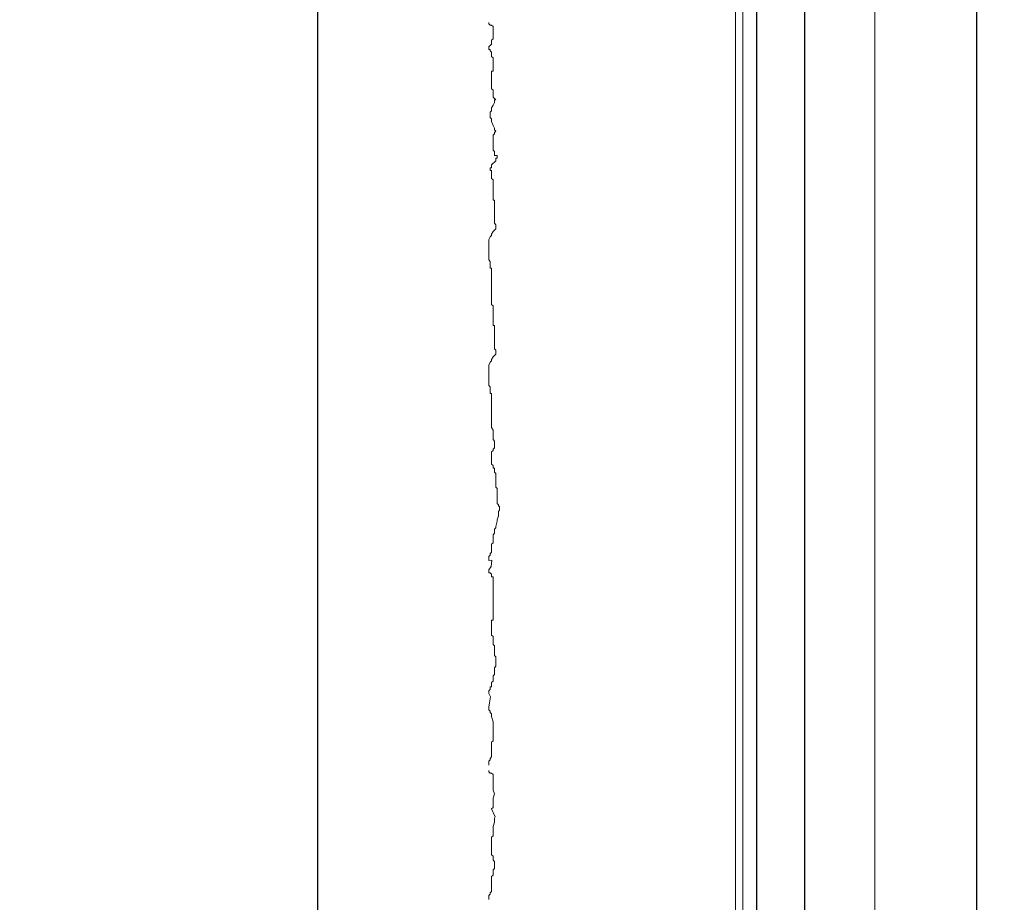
# Model space of a CAD drawing. Header units: millimetres. Extents: x 3652085 to 3778338, y -303702 to -273644.
# Tile 232 of 256: x 3701099 to 3701673, y -285633 to -285119. Entities that reach past the tile are written whole.
import ezdxf

# ---------------------------------------------------------------- set-up
doc = ezdxf.new("R2010")
doc.units = ezdxf.units.MM
doc.header["$PDMODE"] = 34
doc.linetypes.add('AUSGEZOGEN', pattern=[0])
doc.linetypes.add('HIDDEN2', pattern=[4.7624999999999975, 3.174999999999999, -1.587499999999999])
for name, color, linetype, lineweight in [('021 Various', 7, 'Continuous', 5), ('DIM-03    (HAUSART)', 111, 'Continuous', 5), ('SYMBOL-DETAIL    (HAUSART)', 2, 'Continuous', 5)]:
    doc.layers.add(name, color=color, linetype=linetype, lineweight=lineweight)
doc.layers.add('DOOR', color=7, linetype='AUSGEZOGEN')
doc.styles.add('1-20 Eng HA', font='arial.ttf', dxfattribs={"height": 40})
doc.dimstyles.new('1-20 Eng HA', dxfattribs={"dimtxt": 40, "dimasz": 16, "dimexe": 16, "dimexo": 5, "dimgap": 5, "dimtad": 1, "dimdec": 0, "dimlfac": -1, "dimzin": 0, "dimdsep": 46, "dimtxsty": '1-20 Eng HA', "dimblk": 'OBLIQUE', "dimcen": 0.09, "dimdle": 16, "dimclrd": 256, "dimclre": 256, "dimclrt": 256, "dimadec": 0, "dimazin": 0, "dimtfac": 1, "dimtdec": 0, "dimtofl": 0, "dimtmove": 0, "dimatfit": 3, "dimldrblk": 'OBLIQUE', "dimfxl": 1, "dimtolj": 1, "dimtzin": 0, "dimlwe": 0, "dimarcsym": 0})

# ---------------------------------------------------------------- blocks, each defined once
blk = doc.blocks.new('_Oblique')
at = {"color": 0, "linetype": 'ByBlock', "lineweight": -2}
blk.add_line((-0.5, -0.5), (0.5, 0.5), dxfattribs=at)
blk = doc.blocks.new('*D446')
at = {"layer": 'Defpoints', "color": 0, "lineweight": 0, "transparency": 16777216}
for p in [(3701272.756366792, -284951.1655244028), (3701408.235170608, -284951.1655244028, 14393.65129292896), (3701378.967487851, -287206.4739362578)]:
    blk.add_point(p, dxfattribs=at)
at = {"layer": 'DIM-03    (HAUSART)', "lineweight": -2, "transparency": 16777216}
blk.add_line((3701272.756366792, -287222.4739362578), (3701272.756366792, -284935.1655244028), dxfattribs=at)
at = {"layer": 'DIM-03    (HAUSART)', "linetype": 'HIDDEN2', "lineweight": 0, "transparency": 16777216}
for p, q in [((3701403.235170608, -284951.1655244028), (3701256.756366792, -284951.1655244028)), ((3701373.967487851, -287206.4739362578), (3701256.756366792, -287206.4739362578))]:
    blk.add_line(p, q, dxfattribs=at)
at = {"layer": 'DIM-03    (HAUSART)', "lineweight": -2, "transparency": 16777216, "xscale": 16, "yscale": 16, "zscale": 16}
for p, rotation in [((3701272.756366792, -284951.1655244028), 90), ((3701272.756366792, -287206.4739362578), 270)]:
    blk.add_blockref('_Oblique', p, dxfattribs=dict(at, rotation=rotation))
at = {"layer": 'DIM-03    (HAUSART)', "lineweight": 0, "transparency": 16777216, "insert": (3701247.333447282, -286078.8197303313), "char_height": 40, "attachment_point": 5, "rotation": 90, "style": '1-20 Eng HA'}
blk.add_mtext('\\A1;2255', dxfattribs=at)
blk = doc.blocks.new('*D487')
at = {"layer": 'Defpoints', "color": 0, "lineweight": 0, "transparency": 16777216}
for p in [(3701585.021108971, -284941.4390965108, -165606.3488448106), (3701656.689939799, -284941.4390965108), (3701585.654566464, -287221.422102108, -180000.0001377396)]:
    blk.add_point(p, dxfattribs=at)
at = {"layer": 'DIM-03    (HAUSART)', "lineweight": -2, "transparency": 16777216}
blk.add_line((3701656.689939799, -287237.422102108), (3701656.689939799, -284925.4390965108), dxfattribs=at)
at = {"layer": 'DIM-03    (HAUSART)', "linetype": 'HIDDEN2', "lineweight": 0, "transparency": 16777216}
for p, q in [((3701590.021108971, -284941.4390965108), (3701672.689939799, -284941.4390965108)), ((3701590.654566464, -287221.422102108), (3701672.689939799, -287221.422102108))]:
    blk.add_line(p, q, dxfattribs=at)
at = {"layer": 'DIM-03    (HAUSART)', "lineweight": -2, "transparency": 16777216, "xscale": 16, "yscale": 16, "zscale": 16}
for p, rotation in [((3701656.689939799, -284941.4390965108), 90), ((3701656.689939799, -287221.422102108), 270)]:
    blk.add_blockref('_Oblique', p, dxfattribs=dict(at, rotation=rotation))
at = {"layer": 'DIM-03    (HAUSART)', "lineweight": 0, "transparency": 16777216, "insert": (3701631.267020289, -286081.4305993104), "char_height": 40, "attachment_point": 5, "rotation": 90, "style": '1-20 Eng HA'}
blk.add_mtext('\\A1;2280', dxfattribs=at)

msp = doc.modelspace()

# ---------------------------------------------------------------- linework, layer by layer
at = {"lineweight": 0, "elevation": -165606.3488448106}
for points in [[(3701520.299395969, -285068.9381185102), (3701520.299395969, -287093.9347091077)], [(3701597.298295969, -285068.9381185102), (3701597.298295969, -287093.9346871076)]]:
    msp.add_lwpolyline(points, dxfattribs=at)
at = {"layer": '021 Various', "elevation": -180000.0001377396}
for points in [[(3701516.171351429, -284952.6652244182), (3701516.171351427, -287155.6367092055)], [(3701372.452978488, -285120.372577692), (3701372.514066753, -285120.4336984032), (3701372.514066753, -285121.2241135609), (3701373.304150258, -285122.0145287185), (3701374.094145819, -285122.0145287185), (3701374.88414138, -285122.8049438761), (3701374.88414138, -285129.9185379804), (3701374.094145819, -285130.7088108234), (3701374.094145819, -285133.0800562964), (3701373.304150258, -285133.870471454), (3701372.514066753, -285134.6608866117), (3701372.514066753, -285136.2415746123), (3701373.304150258, -285136.2415746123), (3701373.304150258, -285137.03198977), (3701374.094145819, -285137.8224049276), (3701374.094145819, -285140.1936504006), (3701374.88414138, -285140.9840655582), (3701374.88414138, -285148.8879325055), (3701374.094145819, -285148.8879325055), (3701374.094145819, -285159.1630449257), (3701374.88414138, -285159.9534600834), (3701374.88414138, -285163.9055358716), (3701375.674136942, -285164.6958087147), (3701376.464132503, -285165.4862238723), (3701375.674136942, -285165.4862238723), (3701375.674136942, -285167.0670541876), (3701374.88414138, -285168.6478845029), (3701374.094145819, -285170.2285725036), (3701374.094145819, -285171.8094028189), (3701373.304150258, -285172.5998179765), (3701373.304150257, -285175.7613362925), (3701374.094145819, -285176.5517514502), (3701374.094145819, -285178.1325817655), (3701374.88414138, -285180.5038272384), (3701375.674136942, -285182.0845152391), (3701375.674136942, -285182.8749303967), (3701376.464132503, -285183.6653455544), (3701375.674136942, -285184.455760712), (3701375.674136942, -285185.2461758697), (3701374.88414138, -285186.0365910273), (3701374.88414138, -285194.7308731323), (3701375.674136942, -285195.5212882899), (3701375.674136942, -285197.8925337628), (3701377.254128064, -285197.8925337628), (3701377.254128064, -285199.4732217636), (3701376.464132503, -285199.4732217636), (3701376.464132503, -285201.0540520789), (3701374.094145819, -285203.4252975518), (3701374.094145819, -285205.0059855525), (3701373.304150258, -285205.0059855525), (3701373.304150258, -285206.5868158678), (3701374.094145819, -285206.5868158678), (3701374.094145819, -285211.3291644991), (3701374.88414138, -285212.1195796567), (3701374.88414138, -285223.9755223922), (3701375.674136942, -285223.9755223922), (3701375.674136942, -285237.412295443), (3701376.464132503, -285238.2027106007), (3701376.464132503, -285240.573813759), (3701374.88414138, -285242.1546440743), (3701374.094145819, -285243.7354743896), (3701374.094145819, -285244.5257472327), (3701373.304150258, -285245.3161623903), (3701372.514066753, -285246.8969927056), (3701372.514066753, -285258.7529354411), (3701373.304150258, -285259.5433505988), (3701373.304150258, -285263.4952840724), (3701374.094145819, -285263.4952840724), (3701374.094145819, -285264.7190150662), (3701374.094145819, -285281.8797385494), (3701374.094145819, -285282.1700034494), (3701374.094145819, -285283.25523607), (3701374.094145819, -285284.3575700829), (3701374.094145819, -285284.6478349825), (3701374.88414138, -285285.4382501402), (3701374.88414138, -285290.3686878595), (3701374.88414138, -285296.5878223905), (3701374.88414138, -285297.0039279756), (3701375.674136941, -285297.0039279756), (3701375.674136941, -285310.4407010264), (3701376.464132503, -285311.2311161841), (3701376.464132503, -285313.6022193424), (3701374.88414138, -285315.1830496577), (3701374.094145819, -285316.763879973), (3701374.094145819, -285317.5541528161), (3701373.304150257, -285318.3445679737), (3701372.514066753, -285319.925398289), (3701372.514066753, -285331.7813410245), (3701373.304150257, -285332.5717561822), (3701373.304150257, -285336.5236896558), (3701374.094145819, -285336.5236896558), (3701374.094145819, -285337.7474206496), (3701374.094145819, -285356.2836416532), (3701374.88414138, -285357.8643296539), (3701374.88414138, -285363.3970934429), (3701375.674136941, -285364.1875086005), (3701375.674136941, -285368.1395843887), (3701374.88414138, -285368.9298572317), (3701374.88414138, -285369.7202723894), (3701374.094145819, -285370.510687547), (3701374.094145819, -285377.6242816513), (3701374.88414138, -285378.4146968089), (3701374.88414138, -285379.9953848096), (3701375.674136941, -285379.9953848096), (3701375.674136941, -285382.3666302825), (3701376.464132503, -285383.1570454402), (3701376.464132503, -285391.0609123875), (3701377.254128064, -285391.8513275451), (3701377.254128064, -285400.5457519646), (3701378.044123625, -285401.3361671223), (3701378.044123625, -285402.1265822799), (3701378.594856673, -285402.1265822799), (3701378.594856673, -285404.4976854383), (3701378.044123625, -285405.2881005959), (3701378.044123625, -285407.6593460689), (3701377.254128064, -285410.0304492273), (3701377.254128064, -285410.8208643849), (3701376.464132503, -285413.9823827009), (3701376.464132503, -285414.7727978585), (3701375.674136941, -285415.5632130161), (3701375.674136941, -285417.9344584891), (3701374.88414138, -285418.7248736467), (3701374.88414138, -285423.467222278), (3701374.094145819, -285424.2576374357), (3701374.094145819, -285428.9999860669), (3701373.304150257, -285429.7904012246), (3701373.304150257, -285430.5808163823), (3701372.514066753, -285431.3710892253), (3701372.514066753, -285433.7423346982), (3701374.132313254, -285433.5544794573), (3701373.789333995, -285437.3289466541), (3701372.514066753, -285439.2750984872), (3701372.514066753, -285440.8559288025), (3701373.304150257, -285440.8559288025), (3701374.094145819, -285441.6463439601), (3701374.094145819, -285443.2270319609), (3701374.88414138, -285443.2270319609), (3701374.88414138, -285468.5197477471), (3701374.094145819, -285468.5197477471), (3701374.094145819, -285477.2140298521), (3701374.88414138, -285478.0044450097), (3701374.88414138, -285482.746793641), (3701375.674136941, -285483.5372087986), (3701375.674136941, -285489.0699725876), (3701376.464132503, -285489.8603877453), (3701376.464132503, -285495.3931515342), (3701375.674136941, -285496.1835666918), (3701375.674136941, -285500.1355001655), (3701374.88414138, -285500.9259153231), (3701374.88414138, -285504.0875759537), (3701374.094145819, -285504.8778487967), (3701374.094145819, -285507.2490942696), (3701373.304150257, -285507.2490942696), (3701373.304150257, -285508.8299245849), (3701372.514066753, -285509.6203397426), (3701372.514066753, -285511.2010277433), (3701373.446354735, -285513.1611264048), (3701372.760484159, -285516.5924731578), (3701372.514066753, -285519.1050370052), (3701372.514066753, -285520.6858673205), (3701373.304150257, -285521.4762824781), (3701373.304150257, -285522.2665553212), (3701374.094145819, -285523.0569704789), (3701374.094145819, -285524.6378007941), (3701374.88414138, -285527.7993191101), (3701374.884174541, -285538.7083642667), (3701374.094178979, -285539.4987794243), (3701374.094178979, -285548.1932038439), (3701373.304183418, -285548.9834766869), (3701373.304183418, -285549.7738918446), (3701372.514099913, -285550.5643070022), (3701372.514099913, -285552.9355524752), (3701372.452978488, -285552.9355524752)], [(3701372.452978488, -285556.0359169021), (3701372.514099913, -285556.0970707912), (3701372.514099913, -285556.8874859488), (3701373.304183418, -285557.6779011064), (3701374.094178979, -285557.6779011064), (3701374.884174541, -285558.4683162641), (3701374.884174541, -285567.5958300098), (3701375.674170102, -285569.7237019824), (3701374.884174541, -285572.0948051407), (3701374.884174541, -285577.6275689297), (3701374.094178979, -285578.4179840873), (3701376.09995205, -285582.9931622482), (3701375.674136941, -285583.845244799), (3701375.674136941, -285586.216490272), (3701374.88414138, -285588.5875934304), (3701374.88414138, -285594.1203572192), (3701374.094145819, -285594.9107723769), (3701374.094145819, -285605.1858847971), (3701374.88414138, -285605.9762999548), (3701374.88414138, -285608.3475454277), (3701375.674136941, -285609.1379605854), (3701375.674136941, -285613.089894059), (3701374.88414138, -285613.8803092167), (3701374.88414138, -285617.0418275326), (3701374.094145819, -285617.8322426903), (3701374.094145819, -285626.5266671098), (3701373.304150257, -285627.3169399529), (3701373.304150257, -285628.1073551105), (3701372.514066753, -285628.8977702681), (3701372.514066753, -285631.2690157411), (3701372.452978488, -285631.2690157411)]]:
    msp.add_lwpolyline(points, dxfattribs=at)
at = {"layer": 'DOOR', "color": 4, "linetype": 'AUSGEZOGEN', "elevation": -165606.3488448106}
for points in [[(3701528.299395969, -285050.9380965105), (3701528.299395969, -287083.7347098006)], [(3701556.299395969, -285050.9380965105), (3701556.299395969, -287079.5778642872)]]:
    msp.add_lwpolyline(points, dxfattribs=at)
at = {"layer": 'SYMBOL-DETAIL    (HAUSART)', "color": 171, "ltscale": 0.5, "elevation": -180000.0001377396}
msp.add_lwpolyline([(3701193.555179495, -287839.7910956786, 12, 12, 0), (3701193.555179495, -287959.4678935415, 0, 0, 0), (3701193.555179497, -285860.3147190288, 0, 0, 0), (3701105.188280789, -285833.4969823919, 0, 0, 0), (3701281.922078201, -285809.9217359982, 0, 0, 0), (3701193.555179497, -285786.5746763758, 0, 0, 0), (3701193.55609361, -283834.8221705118, 12, 12, 0), (3701193.55609361, -283954.4991393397, 0, 0, 0)], format="xyseb", dxfattribs=at)

# ---------------------------------------------------------------- dimensions: what is measured, and where the dimension line sits
at = {"layer": 'DIM-03    (HAUSART)', "lineweight": 0}
for base, p1, p2, picture, middle in [((3701656.689939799, -284941.4390965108), (3701585.654566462, -287221.4221021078, -180000.0001377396), (3701585.021108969, -284941.4390965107, -165606.3488448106), '*D487', (3701631.267020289, -286081.4305993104)), ((3701272.756366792, -284951.1655244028, -180000.0001377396), (3701378.967487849, -287206.4739362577, -180000.0001377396), (3701408.235170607, -284951.1655244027, -165606.3488448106), '*D446', (3701247.333447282, -286078.8197303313, -180000.0001377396))]:
    dim = msp.add_linear_dim(base=base, p1=p1, p2=p2, angle=90, dimstyle='1-20 Eng HA', dxfattribs=at)
    dim.commit()
    dim.dimension.update_dxf_attribs({"geometry": picture, "text_midpoint": middle})

doc.saveas('drawing.dxf')
